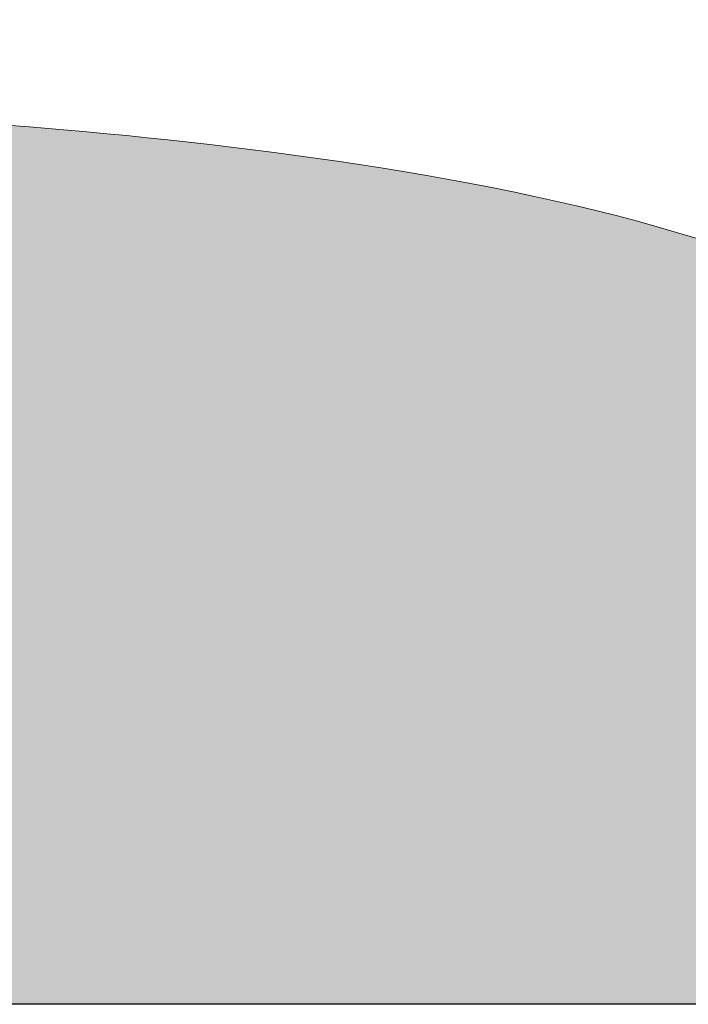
# Model space of a CAD drawing. Header units: inches. Extents: x 0 to 5108, y 0 to 2887.
# Tile 14 of 17: x 473 to 506, y 113 to 162. Entities that reach past the tile are written whole.
import ezdxf

# ---------------------------------------------------------------- set-up
doc = ezdxf.new("R2010")
doc.units = ezdxf.units.IN
doc.header["$MEASUREMENT"] = 0
doc.layers.add('Layer 3', color=7, linetype='Continuous')

msp = doc.modelspace()

# ---------------------------------------------------------------- hatches: boundary and pattern name
at = {"ltscale": 5}
h = msp.add_hatch(color=18, dxfattribs=at)
edge = h.paths.add_edge_path(flags=16)
edge.add_arc((517.299, 139), 2.1, 0, 360)
edge = h.paths.add_edge_path(flags=16)
edge.add_arc((517.299, 131), 2.1, 0, 360)
edge = h.paths.add_edge_path()
edge.add_spline(control_points=[(511.703, 148.943), (522.154, 144.659), (526.669, 140.985), (528.6, 138.778)], knot_values=[4, 4, 4, 4, 4.611957, 4.611957, 4.611957, 4.611957], degree=3, periodic=0)
edge.add_line((528.6, 138.778), (528.6, 113.899))
edge.add_arc((527.6, 113.899), 1, 270, 360, ccw=False)
edge.add_line((527.6, 112.899), (390.8, 112.899))
edge.add_arc((390.8, 113.899), 1, 180, 270, ccw=False)
edge.add_line((389.8, 113.899), (389.8, 180.153))
edge.add_spline(control_points=[(389.8, 180.153), (390.278, 177.498), (391.308, 173.677), (393.49, 170.773)], knot_values=[0.411925, 0.411925, 0.411925, 0.411925, 1, 1, 1, 1], degree=3, periodic=0)
edge.add_spline(control_points=[(393.49, 170.773), (397.2, 165.835), (402.816, 162.363), (413.798, 160.584)], knot_values=[1, 1, 1, 1, 2, 2, 2, 2], degree=3, periodic=0)
edge.add_spline(control_points=[(413.798, 160.584), (424.781, 158.805), (459.702, 157.159), (459.702, 157.159)], knot_values=[2, 2, 2, 2, 3, 3, 3, 3], degree=3, periodic=0)
edge.add_spline(control_points=[(459.702, 157.159), (459.702, 157.159), (494.624, 156.457), (511.703, 148.943)], knot_values=[3, 3, 3, 3, 4, 4, 4, 4], degree=3, periodic=0)
at = {"lineweight": 0}
h = msp.add_hatch(color=7, dxfattribs=at)
edge = h.paths.add_edge_path()
edge.add_spline(control_points=[(495.518, 121.295), (495.578, 121.348), (495.62, 121.432), (495.647, 121.545)], knot_values=[17, 17, 17, 17, 18, 18, 18, 18], degree=3, periodic=0)
edge.add_spline(control_points=[(495.647, 121.545), (495.647, 121.545), (495.949, 121.449), (495.949, 121.449)], knot_values=[0, 0, 0, 0, 1, 1, 1, 1], degree=3, periodic=0)
edge.add_spline(control_points=[(495.949, 121.449), (495.903, 121.28), (495.826, 121.154), (495.718, 121.073)], knot_values=[1, 1, 1, 1, 2, 2, 2, 2], degree=3, periodic=0)
edge.add_spline(control_points=[(495.718, 121.073), (495.609, 120.991), (495.473, 120.949), (495.307, 120.949), (495.101, 120.949), (494.932, 121.02), (494.8, 121.16)], knot_values=[2, 2, 2, 2, 3, 3, 3, 4, 4, 4, 4], degree=3, periodic=0)
edge.add_spline(control_points=[(494.8, 121.16), (494.668, 121.3), (494.601, 121.492), (494.601, 121.736), (494.601, 121.993), (494.668, 122.193), (494.801, 122.336), (494.934, 122.478), (495.109, 122.549), (495.326, 122.549), (495.515, 122.549), (495.669, 122.494), (495.787, 122.382)], knot_values=[4, 4, 4, 4, 5, 5, 5, 6, 6, 6, 7, 7, 7, 8, 8, 8, 8], degree=3, periodic=0)
edge.add_spline(control_points=[(495.787, 122.382), (495.857, 122.316), (495.91, 122.221), (495.945, 122.097)], knot_values=[8, 8, 8, 8, 9, 9, 9, 9], degree=3, periodic=0)
edge.add_spline(control_points=[(495.945, 122.097), (495.945, 122.097), (495.636, 122.023), (495.636, 122.023)], knot_values=[9, 9, 9, 9, 10, 10, 10, 10], degree=3, periodic=0)
edge.add_spline(control_points=[(495.636, 122.023), (495.618, 122.103), (495.58, 122.166), (495.521, 122.213)], knot_values=[10, 10, 10, 10, 11, 11, 11, 11], degree=3, periodic=0)
edge.add_spline(control_points=[(495.521, 122.213), (495.463, 122.259), (495.393, 122.283), (495.31, 122.283), (495.195, 122.283), (495.102, 122.241), (495.031, 122.159)], knot_values=[11, 11, 11, 11, 12, 12, 12, 13, 13, 13, 13], degree=3, periodic=0)
edge.add_spline(control_points=[(495.031, 122.159), (494.959, 122.077), (494.924, 121.943), (494.924, 121.759), (494.924, 121.563), (494.959, 121.424), (495.029, 121.341)], knot_values=[13, 13, 13, 13, 14, 14, 14, 15, 15, 15, 15], degree=3, periodic=0)
edge.add_spline(control_points=[(495.029, 121.341), (495.1, 121.258), (495.191, 121.217), (495.303, 121.217), (495.387, 121.217), (495.458, 121.243), (495.518, 121.295)], knot_values=[15, 15, 15, 15, 16, 16, 16, 17, 17, 17, 17], degree=3, periodic=0)
edge = h.paths.add_edge_path(flags=16)
edge.add_spline(control_points=[(493.547, 122.261), (493.547, 122.261), (493.407, 122.261), (493.407, 122.261)], knot_values=[10, 10, 10, 10, 11, 11, 11, 11], degree=3, periodic=0)
edge.add_spline(control_points=[(493.407, 122.261), (493.407, 122.261), (493.407, 121.237), (493.407, 121.237)], knot_values=[0, 0, 0, 0, 1, 1, 1, 1], degree=3, periodic=0)
edge.add_spline(control_points=[(493.407, 121.237), (493.407, 121.237), (493.64, 121.237), (493.64, 121.237)], knot_values=[1, 1, 1, 1, 2, 2, 2, 2], degree=3, periodic=0)
edge.add_spline(control_points=[(493.64, 121.237), (493.728, 121.237), (493.79, 121.242), (493.829, 121.251)], knot_values=[2, 2, 2, 2, 3, 3, 3, 3], degree=3, periodic=0)
edge.add_spline(control_points=[(493.829, 121.251), (493.88, 121.264), (493.922, 121.286), (493.955, 121.316)], knot_values=[3, 3, 3, 3, 4, 4, 4, 4], degree=3, periodic=0)
edge.add_spline(control_points=[(493.955, 121.316), (493.989, 121.346), (494.016, 121.396), (494.037, 121.465)], knot_values=[4, 4, 4, 4, 5, 5, 5, 5], degree=3, periodic=0)
edge.add_spline(control_points=[(494.037, 121.465), (494.058, 121.534), (494.069, 121.629), (494.069, 121.749), (494.069, 121.868), (494.058, 121.96), (494.037, 122.024), (494.016, 122.088), (493.986, 122.138), (493.948, 122.174)], knot_values=[5, 5, 5, 5, 6, 6, 6, 7, 7, 7, 8, 8, 8, 8], degree=3, periodic=0)
edge.add_spline(control_points=[(493.948, 122.174), (493.91, 122.21), (493.862, 122.234), (493.803, 122.247)], knot_values=[8, 8, 8, 8, 9, 9, 9, 9], degree=3, periodic=0)
edge.add_spline(control_points=[(493.803, 122.247), (493.76, 122.256), (493.675, 122.261), (493.547, 122.261)], knot_values=[9, 9, 9, 9, 10, 10, 10, 10], degree=3, periodic=0)
edge = h.paths.add_edge_path()
edge.add_spline(control_points=[(493.094, 120.976), (493.094, 120.976), (493.094, 122.523), (493.094, 122.523)], knot_values=[10, 10, 10, 10, 11, 11, 11, 11], degree=3, periodic=0)
edge.add_spline(control_points=[(493.094, 122.523), (493.094, 122.523), (493.666, 122.523), (493.666, 122.523)], knot_values=[0, 0, 0, 0, 1, 1, 1, 1], degree=3, periodic=0)
edge.add_spline(control_points=[(493.666, 122.523), (493.795, 122.523), (493.892, 122.514), (493.96, 122.494)], knot_values=[1, 1, 1, 1, 2, 2, 2, 2], degree=3, periodic=0)
edge.add_spline(control_points=[(493.96, 122.494), (494.051, 122.467), (494.129, 122.419), (494.193, 122.351)], knot_values=[2, 2, 2, 2, 3, 3, 3, 3], degree=3, periodic=0)
edge.add_spline(control_points=[(494.193, 122.351), (494.258, 122.283), (494.307, 122.199), (494.341, 122.1)], knot_values=[3, 3, 3, 3, 4, 4, 4, 4], degree=3, periodic=0)
edge.add_spline(control_points=[(494.341, 122.1), (494.375, 122.002), (494.392, 121.88), (494.392, 121.735), (494.392, 121.607), (494.376, 121.498), (494.344, 121.406)], knot_values=[4, 4, 4, 4, 5, 5, 5, 6, 6, 6, 6], degree=3, periodic=0)
edge.add_spline(control_points=[(494.344, 121.406), (494.305, 121.293), (494.25, 121.202), (494.178, 121.132)], knot_values=[6, 6, 6, 6, 7, 7, 7, 7], degree=3, periodic=0)
edge.add_spline(control_points=[(494.178, 121.132), (494.125, 121.079), (494.051, 121.038), (493.959, 121.009)], knot_values=[7, 7, 7, 7, 8, 8, 8, 8], degree=3, periodic=0)
edge.add_spline(control_points=[(493.959, 121.009), (493.89, 120.987), (493.798, 120.976), (493.682, 120.976)], knot_values=[8, 8, 8, 8, 9, 9, 9, 9], degree=3, periodic=0)
edge.add_spline(control_points=[(493.682, 120.976), (493.682, 120.976), (493.094, 120.976), (493.094, 120.976)], knot_values=[9, 9, 9, 9, 10, 10, 10, 10], degree=3, periodic=0)
edge = h.paths.add_edge_path()
edge.add_spline(control_points=[(492.084, 122.097), (492.084, 122.097), (492.287, 122.097), (492.287, 122.097)], knot_values=[20, 20, 20, 20, 21, 21, 21, 21], degree=3, periodic=0)
edge.add_spline(control_points=[(492.287, 122.097), (492.287, 122.097), (492.287, 121.86), (492.287, 121.86)], knot_values=[0, 0, 0, 0, 1, 1, 1, 1], degree=3, periodic=0)
edge.add_spline(control_points=[(492.287, 121.86), (492.287, 121.86), (492.084, 121.86), (492.084, 121.86)], knot_values=[1, 1, 1, 1, 2, 2, 2, 2], degree=3, periodic=0)
edge.add_spline(control_points=[(492.084, 121.86), (492.084, 121.86), (492.084, 121.408), (492.084, 121.408)], knot_values=[2, 2, 2, 2, 3, 3, 3, 3], degree=3, periodic=0)
edge.add_spline(control_points=[(492.084, 121.408), (492.084, 121.317), (492.086, 121.264), (492.091, 121.248)], knot_values=[3, 3, 3, 3, 4, 4, 4, 4], degree=3, periodic=0)
edge.add_spline(control_points=[(492.091, 121.248), (492.094, 121.233), (492.103, 121.221), (492.117, 121.211)], knot_values=[4, 4, 4, 4, 5, 5, 5, 5], degree=3, periodic=0)
edge.add_spline(control_points=[(492.117, 121.211), (492.131, 121.202), (492.147, 121.196), (492.167, 121.196), (492.194, 121.196), (492.234, 121.206), (492.286, 121.225)], knot_values=[5, 5, 5, 5, 6, 6, 6, 7, 7, 7, 7], degree=3, periodic=0)
edge.add_spline(control_points=[(492.286, 121.225), (492.286, 121.225), (492.311, 120.995), (492.311, 120.995)], knot_values=[7, 7, 7, 7, 8, 8, 8, 8], degree=3, periodic=0)
edge.add_spline(control_points=[(492.311, 120.995), (492.242, 120.965), (492.164, 120.951), (492.077, 120.951), (492.024, 120.951), (491.976, 120.96), (491.933, 120.978)], knot_values=[8, 8, 8, 8, 9, 9, 9, 10, 10, 10, 10], degree=3, periodic=0)
edge.add_spline(control_points=[(491.933, 120.978), (491.889, 120.996), (491.858, 121.018), (491.838, 121.047)], knot_values=[10, 10, 10, 10, 11, 11, 11, 11], degree=3, periodic=0)
edge.add_spline(control_points=[(491.838, 121.047), (491.818, 121.076), (491.804, 121.114), (491.796, 121.162)], knot_values=[11, 11, 11, 11, 12, 12, 12, 12], degree=3, periodic=0)
edge.add_spline(control_points=[(491.796, 121.162), (491.79, 121.197), (491.787, 121.267), (491.787, 121.372)], knot_values=[12, 12, 12, 12, 13, 13, 13, 13], degree=3, periodic=0)
edge.add_spline(control_points=[(491.787, 121.372), (491.787, 121.372), (491.787, 121.86), (491.787, 121.86)], knot_values=[13, 13, 13, 13, 14, 14, 14, 14], degree=3, periodic=0)
edge.add_spline(control_points=[(491.787, 121.86), (491.787, 121.86), (491.651, 121.86), (491.651, 121.86)], knot_values=[14, 14, 14, 14, 15, 15, 15, 15], degree=3, periodic=0)
edge.add_spline(control_points=[(491.651, 121.86), (491.651, 121.86), (491.651, 122.097), (491.651, 122.097)], knot_values=[15, 15, 15, 15, 16, 16, 16, 16], degree=3, periodic=0)
edge.add_spline(control_points=[(491.651, 122.097), (491.651, 122.097), (491.787, 122.097), (491.787, 122.097)], knot_values=[16, 16, 16, 16, 17, 17, 17, 17], degree=3, periodic=0)
edge.add_spline(control_points=[(491.787, 122.097), (491.787, 122.097), (491.787, 122.319), (491.787, 122.319)], knot_values=[17, 17, 17, 17, 18, 18, 18, 18], degree=3, periodic=0)
edge.add_spline(control_points=[(491.787, 122.319), (491.787, 122.319), (492.084, 122.492), (492.084, 122.492)], knot_values=[18, 18, 18, 18, 19, 19, 19, 19], degree=3, periodic=0)
edge.add_spline(control_points=[(492.084, 122.492), (492.084, 122.492), (492.084, 122.097), (492.084, 122.097)], knot_values=[19, 19, 19, 19, 20, 20, 20, 20], degree=3, periodic=0)
edge = h.paths.add_edge_path()
edge.add_spline(control_points=[(491.466, 120.976), (491.466, 120.976), (491.191, 120.976), (491.191, 120.976)], knot_values=[18, 18, 18, 18, 19, 19, 19, 19], degree=3, periodic=0)
edge.add_spline(control_points=[(491.191, 120.976), (491.191, 120.976), (491.191, 121.144), (491.191, 121.144)], knot_values=[0, 0, 0, 0, 1, 1, 1, 1], degree=3, periodic=0)
edge.add_spline(control_points=[(491.191, 121.144), (491.15, 121.084), (491.096, 121.037), (491.03, 121.002)], knot_values=[1, 1, 1, 1, 2, 2, 2, 2], degree=3, periodic=0)
edge.add_spline(control_points=[(491.03, 121.002), (490.963, 120.968), (490.893, 120.951), (490.819, 120.951), (490.744, 120.951), (490.676, 120.967), (490.616, 121)], knot_values=[2, 2, 2, 2, 3, 3, 3, 4, 4, 4, 4], degree=3, periodic=0)
edge.add_spline(control_points=[(490.616, 121), (490.557, 121.033), (490.513, 121.08), (490.487, 121.14)], knot_values=[4, 4, 4, 4, 5, 5, 5, 5], degree=3, periodic=0)
edge.add_spline(control_points=[(490.487, 121.14), (490.46, 121.2), (490.447, 121.282), (490.447, 121.388)], knot_values=[5, 5, 5, 5, 6, 6, 6, 6], degree=3, periodic=0)
edge.add_spline(control_points=[(490.447, 121.388), (490.447, 121.388), (490.447, 122.097), (490.447, 122.097)], knot_values=[6, 6, 6, 6, 7, 7, 7, 7], degree=3, periodic=0)
edge.add_spline(control_points=[(490.447, 122.097), (490.447, 122.097), (490.743, 122.097), (490.743, 122.097)], knot_values=[7, 7, 7, 7, 8, 8, 8, 8], degree=3, periodic=0)
edge.add_spline(control_points=[(490.743, 122.097), (490.743, 122.097), (490.743, 121.582), (490.743, 121.582)], knot_values=[8, 8, 8, 8, 9, 9, 9, 9], degree=3, periodic=0)
edge.add_spline(control_points=[(490.743, 121.582), (490.743, 121.424), (490.748, 121.328), (490.759, 121.292)], knot_values=[9, 9, 9, 9, 10, 10, 10, 10], degree=3, periodic=0)
edge.add_spline(control_points=[(490.759, 121.292), (490.77, 121.257), (490.79, 121.228), (490.819, 121.208)], knot_values=[10, 10, 10, 10, 11, 11, 11, 11], degree=3, periodic=0)
edge.add_spline(control_points=[(490.819, 121.208), (490.848, 121.186), (490.885, 121.176), (490.929, 121.176), (490.979, 121.176), (491.025, 121.191), (491.065, 121.218)], knot_values=[11, 11, 11, 11, 12, 12, 12, 13, 13, 13, 13], degree=3, periodic=0)
edge.add_spline(control_points=[(491.065, 121.218), (491.105, 121.246), (491.133, 121.28), (491.147, 121.321), (491.162, 121.363), (491.169, 121.463), (491.169, 121.624)], knot_values=[13, 13, 13, 13, 14, 14, 14, 15, 15, 15, 15], degree=3, periodic=0)
edge.add_spline(control_points=[(491.169, 121.624), (491.169, 121.624), (491.169, 122.097), (491.169, 122.097)], knot_values=[15, 15, 15, 15, 16, 16, 16, 16], degree=3, periodic=0)
edge.add_spline(control_points=[(491.169, 122.097), (491.169, 122.097), (491.466, 122.097), (491.466, 122.097)], knot_values=[16, 16, 16, 16, 17, 17, 17, 17], degree=3, periodic=0)
edge.add_spline(control_points=[(491.466, 122.097), (491.466, 122.097), (491.466, 120.976), (491.466, 120.976)], knot_values=[17, 17, 17, 17, 18, 18, 18, 18], degree=3, periodic=0)
edge = h.paths.add_edge_path(flags=16)
edge.add_spline(control_points=[(489.49, 121.804), (489.441, 121.748), (489.417, 121.665), (489.417, 121.555)], knot_values=[7, 7, 7, 7, 8, 8, 8, 8], degree=3, periodic=0)
edge.add_spline(control_points=[(489.417, 121.555), (489.417, 121.43), (489.443, 121.336), (489.492, 121.276)], knot_values=[0, 0, 0, 0, 1, 1, 1, 1], degree=3, periodic=0)
edge.add_spline(control_points=[(489.492, 121.276), (489.543, 121.216), (489.603, 121.186), (489.675, 121.186), (489.744, 121.186), (489.801, 121.213), (489.847, 121.268)], knot_values=[1, 1, 1, 1, 2, 2, 2, 3, 3, 3, 3], degree=3, periodic=0)
edge.add_spline(control_points=[(489.847, 121.268), (489.893, 121.324), (489.915, 121.415), (489.915, 121.541), (489.915, 121.658), (489.892, 121.745), (489.845, 121.802)], knot_values=[3, 3, 3, 3, 4, 4, 4, 5, 5, 5, 5], degree=3, periodic=0)
edge.add_spline(control_points=[(489.845, 121.802), (489.798, 121.859), (489.74, 121.888), (489.67, 121.888), (489.597, 121.888), (489.537, 121.86), (489.49, 121.804)], knot_values=[5, 5, 5, 5, 6, 6, 6, 7, 7, 7, 7], degree=3, periodic=0)
edge = h.paths.add_edge_path()
edge.add_spline(control_points=[(489.124, 120.55), (489.124, 120.55), (489.124, 122.097), (489.124, 122.097)], knot_values=[12, 12, 12, 12, 13, 13, 13, 13], degree=3, periodic=0)
edge.add_spline(control_points=[(489.124, 122.097), (489.124, 122.097), (489.401, 122.097), (489.401, 122.097)], knot_values=[0, 0, 0, 0, 1, 1, 1, 1], degree=3, periodic=0)
edge.add_spline(control_points=[(489.401, 122.097), (489.401, 122.097), (489.401, 121.932), (489.401, 121.932)], knot_values=[1, 1, 1, 1, 2, 2, 2, 2], degree=3, periodic=0)
edge.add_spline(control_points=[(489.401, 121.932), (489.436, 121.988), (489.485, 122.034), (489.546, 122.069), (489.607, 122.104), (489.676, 122.122), (489.75, 122.122), (489.88, 122.122), (489.99, 122.071), (490.081, 121.969)], knot_values=[2, 2, 2, 2, 3, 3, 3, 4, 4, 4, 5, 5, 5, 5], degree=3, periodic=0)
edge.add_spline(control_points=[(490.081, 121.969), (490.172, 121.867), (490.217, 121.725), (490.217, 121.543), (490.217, 121.355), (490.172, 121.21), (490.08, 121.107)], knot_values=[5, 5, 5, 5, 6, 6, 6, 7, 7, 7, 7], degree=3, periodic=0)
edge.add_spline(control_points=[(490.08, 121.107), (489.989, 121.002), (489.878, 120.951), (489.748, 120.951), (489.686, 120.951), (489.63, 120.963), (489.58, 120.987), (489.53, 121.012), (489.476, 121.054), (489.421, 121.114)], knot_values=[7, 7, 7, 7, 8, 8, 8, 9, 9, 9, 10, 10, 10, 10], degree=3, periodic=0)
edge.add_spline(control_points=[(489.421, 121.114), (489.421, 121.114), (489.421, 120.55), (489.421, 120.55)], knot_values=[10, 10, 10, 10, 11, 11, 11, 11], degree=3, periodic=0)
edge.add_spline(control_points=[(489.421, 120.55), (489.421, 120.55), (489.124, 120.55), (489.124, 120.55)], knot_values=[11, 11, 11, 11, 12, 12, 12, 12], degree=3, periodic=0)
edge = h.paths.add_edge_path()
edge.add_spline(control_points=[(488.724, 122.097), (488.724, 122.097), (488.927, 122.097), (488.927, 122.097)], knot_values=[20, 20, 20, 20, 21, 21, 21, 21], degree=3, periodic=0)
edge.add_spline(control_points=[(488.927, 122.097), (488.927, 122.097), (488.927, 121.86), (488.927, 121.86)], knot_values=[0, 0, 0, 0, 1, 1, 1, 1], degree=3, periodic=0)
edge.add_spline(control_points=[(488.927, 121.86), (488.927, 121.86), (488.724, 121.86), (488.724, 121.86)], knot_values=[1, 1, 1, 1, 2, 2, 2, 2], degree=3, periodic=0)
edge.add_spline(control_points=[(488.724, 121.86), (488.724, 121.86), (488.724, 121.408), (488.724, 121.408)], knot_values=[2, 2, 2, 2, 3, 3, 3, 3], degree=3, periodic=0)
edge.add_spline(control_points=[(488.724, 121.408), (488.724, 121.317), (488.726, 121.264), (488.73, 121.248)], knot_values=[3, 3, 3, 3, 4, 4, 4, 4], degree=3, periodic=0)
edge.add_spline(control_points=[(488.73, 121.248), (488.734, 121.233), (488.743, 121.221), (488.756, 121.211)], knot_values=[4, 4, 4, 4, 5, 5, 5, 5], degree=3, periodic=0)
edge.add_spline(control_points=[(488.756, 121.211), (488.77, 121.202), (488.787, 121.196), (488.807, 121.196), (488.834, 121.196), (488.874, 121.206), (488.926, 121.225)], knot_values=[5, 5, 5, 5, 6, 6, 6, 7, 7, 7, 7], degree=3, periodic=0)
edge.add_spline(control_points=[(488.926, 121.225), (488.926, 121.225), (488.951, 120.995), (488.951, 120.995)], knot_values=[7, 7, 7, 7, 8, 8, 8, 8], degree=3, periodic=0)
edge.add_spline(control_points=[(488.951, 120.995), (488.882, 120.965), (488.804, 120.951), (488.716, 120.951), (488.663, 120.951), (488.615, 120.96), (488.572, 120.978)], knot_values=[8, 8, 8, 8, 9, 9, 9, 10, 10, 10, 10], degree=3, periodic=0)
edge.add_spline(control_points=[(488.572, 120.978), (488.529, 120.996), (488.497, 121.018), (488.477, 121.047)], knot_values=[10, 10, 10, 10, 11, 11, 11, 11], degree=3, periodic=0)
edge.add_spline(control_points=[(488.477, 121.047), (488.457, 121.076), (488.444, 121.114), (488.436, 121.162)], knot_values=[11, 11, 11, 11, 12, 12, 12, 12], degree=3, periodic=0)
edge.add_spline(control_points=[(488.436, 121.162), (488.43, 121.197), (488.426, 121.267), (488.426, 121.372)], knot_values=[12, 12, 12, 12, 13, 13, 13, 13], degree=3, periodic=0)
edge.add_spline(control_points=[(488.426, 121.372), (488.426, 121.372), (488.426, 121.86), (488.426, 121.86)], knot_values=[13, 13, 13, 13, 14, 14, 14, 14], degree=3, periodic=0)
edge.add_spline(control_points=[(488.426, 121.86), (488.426, 121.86), (488.291, 121.86), (488.291, 121.86)], knot_values=[14, 14, 14, 14, 15, 15, 15, 15], degree=3, periodic=0)
edge.add_spline(control_points=[(488.291, 121.86), (488.291, 121.86), (488.291, 122.097), (488.291, 122.097)], knot_values=[15, 15, 15, 15, 16, 16, 16, 16], degree=3, periodic=0)
edge.add_spline(control_points=[(488.291, 122.097), (488.291, 122.097), (488.426, 122.097), (488.426, 122.097)], knot_values=[16, 16, 16, 16, 17, 17, 17, 17], degree=3, periodic=0)
edge.add_spline(control_points=[(488.426, 122.097), (488.426, 122.097), (488.426, 122.319), (488.426, 122.319)], knot_values=[17, 17, 17, 17, 18, 18, 18, 18], degree=3, periodic=0)
edge.add_spline(control_points=[(488.426, 122.319), (488.426, 122.319), (488.724, 122.492), (488.724, 122.492)], knot_values=[18, 18, 18, 18, 19, 19, 19, 19], degree=3, periodic=0)
edge.add_spline(control_points=[(488.724, 122.492), (488.724, 122.492), (488.724, 122.097), (488.724, 122.097)], knot_values=[19, 19, 19, 19, 20, 20, 20, 20], degree=3, periodic=0)
edge = h.paths.add_edge_path()
edge.add_spline(control_points=[(488.105, 120.976), (488.105, 120.976), (487.83, 120.976), (487.83, 120.976)], knot_values=[18, 18, 18, 18, 19, 19, 19, 19], degree=3, periodic=0)
edge.add_spline(control_points=[(487.83, 120.976), (487.83, 120.976), (487.83, 121.144), (487.83, 121.144)], knot_values=[0, 0, 0, 0, 1, 1, 1, 1], degree=3, periodic=0)
edge.add_spline(control_points=[(487.83, 121.144), (487.789, 121.084), (487.736, 121.037), (487.669, 121.002)], knot_values=[1, 1, 1, 1, 2, 2, 2, 2], degree=3, periodic=0)
edge.add_spline(control_points=[(487.669, 121.002), (487.603, 120.968), (487.533, 120.951), (487.458, 120.951), (487.383, 120.951), (487.316, 120.967), (487.256, 121)], knot_values=[2, 2, 2, 2, 3, 3, 3, 4, 4, 4, 4], degree=3, periodic=0)
edge.add_spline(control_points=[(487.256, 121), (487.196, 121.033), (487.153, 121.08), (487.126, 121.14), (487.099, 121.2), (487.086, 121.282), (487.086, 121.388)], knot_values=[4, 4, 4, 4, 5, 5, 5, 6, 6, 6, 6], degree=3, periodic=0)
edge.add_spline(control_points=[(487.086, 121.388), (487.086, 121.388), (487.086, 122.097), (487.086, 122.097)], knot_values=[6, 6, 6, 6, 7, 7, 7, 7], degree=3, periodic=0)
edge.add_spline(control_points=[(487.086, 122.097), (487.086, 122.097), (487.383, 122.097), (487.383, 122.097)], knot_values=[7, 7, 7, 7, 8, 8, 8, 8], degree=3, periodic=0)
edge.add_spline(control_points=[(487.383, 122.097), (487.383, 122.097), (487.383, 121.582), (487.383, 121.582)], knot_values=[8, 8, 8, 8, 9, 9, 9, 9], degree=3, periodic=0)
edge.add_spline(control_points=[(487.383, 121.582), (487.383, 121.424), (487.388, 121.328), (487.399, 121.292)], knot_values=[9, 9, 9, 9, 10, 10, 10, 10], degree=3, periodic=0)
edge.add_spline(control_points=[(487.399, 121.292), (487.41, 121.257), (487.43, 121.228), (487.458, 121.208)], knot_values=[10, 10, 10, 10, 11, 11, 11, 11], degree=3, periodic=0)
edge.add_spline(control_points=[(487.458, 121.208), (487.487, 121.186), (487.524, 121.176), (487.569, 121.176), (487.619, 121.176), (487.664, 121.191), (487.704, 121.218)], knot_values=[11, 11, 11, 11, 12, 12, 12, 13, 13, 13, 13], degree=3, periodic=0)
edge.add_spline(control_points=[(487.704, 121.218), (487.745, 121.246), (487.772, 121.28), (487.787, 121.321)], knot_values=[13, 13, 13, 13, 14, 14, 14, 14], degree=3, periodic=0)
edge.add_spline(control_points=[(487.787, 121.321), (487.801, 121.363), (487.809, 121.463), (487.809, 121.624)], knot_values=[14, 14, 14, 14, 15, 15, 15, 15], degree=3, periodic=0)
edge.add_spline(control_points=[(487.809, 121.624), (487.809, 121.624), (487.809, 122.097), (487.809, 122.097)], knot_values=[15, 15, 15, 15, 16, 16, 16, 16], degree=3, periodic=0)
edge.add_spline(control_points=[(487.809, 122.097), (487.809, 122.097), (488.105, 122.097), (488.105, 122.097)], knot_values=[16, 16, 16, 16, 17, 17, 17, 17], degree=3, periodic=0)
edge.add_spline(control_points=[(488.105, 122.097), (488.105, 122.097), (488.105, 120.976), (488.105, 120.976)], knot_values=[17, 17, 17, 17, 18, 18, 18, 18], degree=3, periodic=0)
edge = h.paths.add_edge_path(flags=16)
edge.add_spline(control_points=[(485.79, 122.15), (485.711, 122.062), (485.672, 121.929), (485.672, 121.751)], knot_values=[7, 7, 7, 7, 8, 8, 8, 8], degree=3, periodic=0)
edge.add_spline(control_points=[(485.672, 121.751), (485.672, 121.575), (485.712, 121.443), (485.793, 121.352)], knot_values=[0, 0, 0, 0, 1, 1, 1, 1], degree=3, periodic=0)
edge.add_spline(control_points=[(485.793, 121.352), (485.874, 121.262), (485.977, 121.217), (486.102, 121.217), (486.226, 121.217), (486.328, 121.262), (486.408, 121.351), (486.488, 121.441), (486.527, 121.575), (486.527, 121.755), (486.527, 121.932), (486.489, 122.064), (486.411, 122.152)], knot_values=[1, 1, 1, 1, 2, 2, 2, 3, 3, 3, 4, 4, 4, 5, 5, 5, 5], degree=3, periodic=0)
edge.add_spline(control_points=[(486.411, 122.152), (486.333, 122.239), (486.23, 122.283), (486.102, 122.283), (485.973, 122.283), (485.869, 122.239), (485.79, 122.15)], knot_values=[5, 5, 5, 5, 6, 6, 6, 7, 7, 7, 7], degree=3, periodic=0)
edge = h.paths.add_edge_path()
edge.add_spline(control_points=[(485.554, 121.16), (485.418, 121.3), (485.35, 121.494), (485.35, 121.74)], knot_values=[9, 9, 9, 9, 10, 10, 10, 10], degree=3, periodic=0)
edge.add_spline(control_points=[(485.35, 121.74), (485.35, 121.898), (485.373, 122.03), (485.421, 122.137)], knot_values=[0, 0, 0, 0, 1, 1, 1, 1], degree=3, periodic=0)
edge.add_spline(control_points=[(485.421, 122.137), (485.456, 122.216), (485.504, 122.286), (485.565, 122.349)], knot_values=[1, 1, 1, 1, 2, 2, 2, 2], degree=3, periodic=0)
edge.add_spline(control_points=[(485.565, 122.349), (485.626, 122.412), (485.692, 122.458), (485.765, 122.488)], knot_values=[2, 2, 2, 2, 3, 3, 3, 3], degree=3, periodic=0)
edge.add_spline(control_points=[(485.765, 122.488), (485.861, 122.529), (485.972, 122.549), (486.098, 122.549), (486.326, 122.549), (486.509, 122.479), (486.645, 122.337)], knot_values=[3, 3, 3, 3, 4, 4, 4, 5, 5, 5, 5], degree=3, periodic=0)
edge.add_spline(control_points=[(486.645, 122.337), (486.782, 122.196), (486.851, 121.999), (486.851, 121.747), (486.851, 121.498), (486.783, 121.302), (486.647, 121.161)], knot_values=[5, 5, 5, 5, 6, 6, 6, 7, 7, 7, 7], degree=3, periodic=0)
edge.add_spline(control_points=[(486.647, 121.161), (486.511, 121.02), (486.33, 120.949), (486.102, 120.949), (485.872, 120.949), (485.69, 121.02), (485.554, 121.16)], knot_values=[7, 7, 7, 7, 8, 8, 8, 9, 9, 9, 9], degree=3, periodic=0)
h = msp.add_hatch(color=7, dxfattribs=at)
h.paths.add_polyline_path([(488.059, 117.175), (487.743, 117.175), (487.218, 118.644), (487.539, 118.644), (487.911, 117.556), (488.271, 118.644), (488.585, 118.644)])
h.paths.add_polyline_path([(486.379, 117.718), (486.717, 117.718), (486.717, 118.22)], flags=17)
h.paths.add_polyline_path([(486.989, 117.175), (486.717, 117.175), (486.717, 117.47), (486.116, 117.47), (486.116, 117.717), (486.752, 118.65), (486.989, 118.65), (486.989, 117.718), (487.171, 117.718), (487.171, 117.47), (486.989, 117.47)])
edge = h.paths.add_edge_path()
edge.add_spline(control_points=[(485.415, 117.436), (485.415, 117.436), (485.974, 117.436), (485.974, 117.436)], knot_values=[20, 20, 20, 20, 21, 21, 21, 21], degree=3, periodic=0)
edge.add_spline(control_points=[(485.974, 117.436), (485.974, 117.436), (485.974, 117.175), (485.974, 117.175)], knot_values=[0, 0, 0, 0, 1, 1, 1, 1], degree=3, periodic=0)
edge.add_spline(control_points=[(485.974, 117.175), (485.974, 117.175), (484.987, 117.175), (484.987, 117.175)], knot_values=[1, 1, 1, 1, 2, 2, 2, 2], degree=3, periodic=0)
edge.add_spline(control_points=[(484.987, 117.175), (484.997, 117.274), (485.03, 117.368), (485.083, 117.456)], knot_values=[2, 2, 2, 2, 3, 3, 3, 3], degree=3, periodic=0)
edge.add_spline(control_points=[(485.083, 117.456), (485.137, 117.545), (485.242, 117.662), (485.4, 117.808)], knot_values=[3, 3, 3, 3, 4, 4, 4, 4], degree=3, periodic=0)
edge.add_spline(control_points=[(485.4, 117.808), (485.527, 117.926), (485.605, 118.006), (485.633, 118.048)], knot_values=[4, 4, 4, 4, 5, 5, 5, 5], degree=3, periodic=0)
edge.add_spline(control_points=[(485.633, 118.048), (485.672, 118.107), (485.691, 118.164), (485.691, 118.221), (485.691, 118.284), (485.675, 118.332), (485.641, 118.366)], knot_values=[5, 5, 5, 5, 6, 6, 6, 7, 7, 7, 7], degree=3, periodic=0)
edge.add_spline(control_points=[(485.641, 118.366), (485.607, 118.4), (485.56, 118.416), (485.501, 118.416), (485.443, 118.416), (485.396, 118.398), (485.361, 118.363)], knot_values=[7, 7, 7, 7, 8, 8, 8, 9, 9, 9, 9], degree=3, periodic=0)
edge.add_spline(control_points=[(485.361, 118.363), (485.326, 118.328), (485.306, 118.269), (485.301, 118.187)], knot_values=[9, 9, 9, 9, 10, 10, 10, 10], degree=3, periodic=0)
edge.add_spline(control_points=[(485.301, 118.187), (485.301, 118.187), (485.02, 118.215), (485.02, 118.215)], knot_values=[10, 10, 10, 10, 11, 11, 11, 11], degree=3, periodic=0)
edge.add_spline(control_points=[(485.02, 118.215), (485.037, 118.37), (485.089, 118.481), (485.177, 118.549), (485.266, 118.616), (485.376, 118.65), (485.508, 118.65), (485.653, 118.65), (485.767, 118.611), (485.85, 118.533)], knot_values=[11, 11, 11, 11, 12, 12, 12, 13, 13, 13, 14, 14, 14, 14], degree=3, periodic=0)
edge.add_spline(control_points=[(485.85, 118.533), (485.932, 118.454), (485.974, 118.357), (485.974, 118.241), (485.974, 118.175), (485.962, 118.112), (485.939, 118.052)], knot_values=[14, 14, 14, 14, 15, 15, 15, 16, 16, 16, 16], degree=3, periodic=0)
edge.add_spline(control_points=[(485.939, 118.052), (485.915, 117.993), (485.877, 117.93), (485.826, 117.864)], knot_values=[16, 16, 16, 16, 17, 17, 17, 17], degree=3, periodic=0)
edge.add_spline(control_points=[(485.826, 117.864), (485.792, 117.821), (485.73, 117.758), (485.641, 117.677), (485.552, 117.596), (485.496, 117.541), (485.473, 117.514)], knot_values=[17, 17, 17, 17, 18, 18, 18, 19, 19, 19, 19], degree=3, periodic=0)
edge.add_spline(control_points=[(485.473, 117.514), (485.449, 117.487), (485.43, 117.462), (485.415, 117.436)], knot_values=[19, 19, 19, 19, 20, 20, 20, 20], degree=3, periodic=0)
h.paths.add_polyline_path([(490.209, 117.631), (490.209, 117.408), (490.944, 117.408), (490.944, 117.631)])
h.paths.add_polyline_path([(491.554, 117.631), (491.554, 117.408), (492.29, 117.408), (492.29, 117.631)])
h.paths.add_polyline_path([(488.862, 117.631), (488.862, 117.408), (489.598, 117.408), (489.598, 117.631)])
h.paths.add_polyline_path([(492.29, 118.212), (488.862, 118.212), (488.862, 117.99), (492.29, 117.99)])
h.paths.add_polyline_path([(495.364, 117.756), (495.765, 117.756), (495.564, 118.301)], flags=16)
h.paths.add_polyline_path([(495.723, 118.644), (496.312, 117.175), (495.989, 117.175), (495.861, 117.509), (495.274, 117.509), (495.152, 117.175), (494.838, 117.175), (495.41, 118.644)])
edge = h.paths.add_edge_path(flags=16)
edge.add_spline(control_points=[(494.35, 118.384), (494.324, 118.405), (494.294, 118.416), (494.259, 118.416)], knot_values=[11, 11, 11, 11, 12, 12, 12, 12], degree=3, periodic=0)
edge.add_spline(control_points=[(494.259, 118.416), (494.226, 118.416), (494.195, 118.405), (494.168, 118.384)], knot_values=[0, 0, 0, 0, 1, 1, 1, 1], degree=3, periodic=0)
edge.add_spline(control_points=[(494.168, 118.384), (494.141, 118.362), (494.121, 118.323), (494.106, 118.267)], knot_values=[1, 1, 1, 1, 2, 2, 2, 2], degree=3, periodic=0)
edge.add_spline(control_points=[(494.106, 118.267), (494.087, 118.194), (494.077, 118.072), (494.077, 117.899), (494.077, 117.727), (494.086, 117.609), (494.104, 117.544)], knot_values=[2, 2, 2, 2, 3, 3, 3, 4, 4, 4, 4], degree=3, periodic=0)
edge.add_spline(control_points=[(494.104, 117.544), (494.121, 117.48), (494.143, 117.436), (494.169, 117.415)], knot_values=[4, 4, 4, 4, 5, 5, 5, 5], degree=3, periodic=0)
edge.add_spline(control_points=[(494.169, 117.415), (494.195, 117.394), (494.226, 117.383), (494.259, 117.383), (494.294, 117.383), (494.324, 117.394), (494.351, 117.416)], knot_values=[5, 5, 5, 5, 6, 6, 6, 7, 7, 7, 7], degree=3, periodic=0)
edge.add_spline(control_points=[(494.351, 117.416), (494.378, 117.437), (494.398, 117.476), (494.413, 117.532)], knot_values=[7, 7, 7, 7, 8, 8, 8, 8], degree=3, periodic=0)
edge.add_spline(control_points=[(494.413, 117.532), (494.432, 117.605), (494.442, 117.727), (494.442, 117.899), (494.442, 118.072), (494.433, 118.19), (494.416, 118.254)], knot_values=[8, 8, 8, 8, 9, 9, 9, 10, 10, 10, 10], degree=3, periodic=0)
edge.add_spline(control_points=[(494.416, 118.254), (494.398, 118.319), (494.376, 118.362), (494.35, 118.384)], knot_values=[10, 10, 10, 10, 11, 11, 11, 11], degree=3, periodic=0)
edge = h.paths.add_edge_path()
edge.add_spline(control_points=[(493.926, 118.5), (494.006, 118.6), (494.117, 118.65), (494.259, 118.65)], knot_values=[7, 7, 7, 7, 8, 8, 8, 8], degree=3, periodic=0)
edge.add_spline(control_points=[(494.259, 118.65), (494.402, 118.65), (494.513, 118.599), (494.593, 118.498)], knot_values=[0, 0, 0, 0, 1, 1, 1, 1], degree=3, periodic=0)
edge.add_spline(control_points=[(494.593, 118.498), (494.689, 118.377), (494.737, 118.178), (494.737, 117.899), (494.737, 117.621), (494.689, 117.421), (494.592, 117.3)], knot_values=[1, 1, 1, 1, 2, 2, 2, 3, 3, 3, 3], degree=3, periodic=0)
edge.add_spline(control_points=[(494.592, 117.3), (494.513, 117.2), (494.402, 117.15), (494.259, 117.15), (494.117, 117.15), (494.002, 117.205), (493.914, 117.315)], knot_values=[3, 3, 3, 3, 4, 4, 4, 5, 5, 5, 5], degree=3, periodic=0)
edge.add_spline(control_points=[(493.914, 117.315), (493.827, 117.425), (493.782, 117.62), (493.782, 117.902), (493.782, 118.179), (493.831, 118.378), (493.926, 118.5)], knot_values=[5, 5, 5, 5, 6, 6, 6, 7, 7, 7, 7], degree=3, periodic=0)
edge = h.paths.add_edge_path()
edge.add_spline(control_points=[(493.034, 117.436), (493.034, 117.436), (493.593, 117.436), (493.593, 117.436)], knot_values=[20, 20, 20, 20, 21, 21, 21, 21], degree=3, periodic=0)
edge.add_spline(control_points=[(493.593, 117.436), (493.593, 117.436), (493.593, 117.175), (493.593, 117.175)], knot_values=[0, 0, 0, 0, 1, 1, 1, 1], degree=3, periodic=0)
edge.add_spline(control_points=[(493.593, 117.175), (493.593, 117.175), (492.606, 117.175), (492.606, 117.175)], knot_values=[1, 1, 1, 1, 2, 2, 2, 2], degree=3, periodic=0)
edge.add_spline(control_points=[(492.606, 117.175), (492.617, 117.274), (492.649, 117.368), (492.702, 117.456)], knot_values=[2, 2, 2, 2, 3, 3, 3, 3], degree=3, periodic=0)
edge.add_spline(control_points=[(492.702, 117.456), (492.756, 117.545), (492.861, 117.662), (493.019, 117.808)], knot_values=[3, 3, 3, 3, 4, 4, 4, 4], degree=3, periodic=0)
edge.add_spline(control_points=[(493.019, 117.808), (493.146, 117.926), (493.224, 118.006), (493.253, 118.048)], knot_values=[4, 4, 4, 4, 5, 5, 5, 5], degree=3, periodic=0)
edge.add_spline(control_points=[(493.253, 118.048), (493.291, 118.107), (493.311, 118.164), (493.311, 118.221), (493.311, 118.284), (493.294, 118.332), (493.26, 118.366)], knot_values=[5, 5, 5, 5, 6, 6, 6, 7, 7, 7, 7], degree=3, periodic=0)
edge.add_spline(control_points=[(493.26, 118.366), (493.226, 118.4), (493.18, 118.416), (493.12, 118.416), (493.062, 118.416), (493.015, 118.398), (492.98, 118.363)], knot_values=[7, 7, 7, 7, 8, 8, 8, 9, 9, 9, 9], degree=3, periodic=0)
edge.add_spline(control_points=[(492.98, 118.363), (492.945, 118.328), (492.925, 118.269), (492.92, 118.187)], knot_values=[9, 9, 9, 9, 10, 10, 10, 10], degree=3, periodic=0)
edge.add_spline(control_points=[(492.92, 118.187), (492.92, 118.187), (492.639, 118.215), (492.639, 118.215)], knot_values=[10, 10, 10, 10, 11, 11, 11, 11], degree=3, periodic=0)
edge.add_spline(control_points=[(492.639, 118.215), (492.656, 118.37), (492.708, 118.481), (492.796, 118.549), (492.885, 118.616), (492.995, 118.65), (493.127, 118.65), (493.272, 118.65), (493.386, 118.611), (493.469, 118.533)], knot_values=[11, 11, 11, 11, 12, 12, 12, 13, 13, 13, 14, 14, 14, 14], degree=3, periodic=0)
edge.add_spline(control_points=[(493.469, 118.533), (493.552, 118.454), (493.593, 118.357), (493.593, 118.241), (493.593, 118.175), (493.581, 118.112), (493.558, 118.052)], knot_values=[14, 14, 14, 14, 15, 15, 15, 16, 16, 16, 16], degree=3, periodic=0)
edge.add_spline(control_points=[(493.558, 118.052), (493.534, 117.993), (493.497, 117.93), (493.445, 117.864)], knot_values=[16, 16, 16, 16, 17, 17, 17, 17], degree=3, periodic=0)
edge.add_spline(control_points=[(493.445, 117.864), (493.411, 117.821), (493.349, 117.758), (493.26, 117.677), (493.171, 117.596), (493.116, 117.541), (493.092, 117.514)], knot_values=[17, 17, 17, 17, 18, 18, 18, 19, 19, 19, 19], degree=3, periodic=0)
edge.add_spline(control_points=[(493.092, 117.514), (493.068, 117.487), (493.049, 117.462), (493.034, 117.436)], knot_values=[19, 19, 19, 19, 20, 20, 20, 20], degree=3, periodic=0)
h = msp.add_hatch(color=7, dxfattribs=at)
h.paths.add_polyline_path([(476.561, 114.252), (476.237, 114.252), (476.237, 114.736), (475.749, 114.736), (475.749, 115.069), (476.237, 115.069), (476.237, 115.552), (476.561, 115.552), (476.561, 115.069), (477.05, 115.069), (477.05, 114.736), (476.561, 114.736)])
h.paths.add_polyline_path([(505.55, 114.732), (504.249, 114.732), (504.249, 115.062), (505.55, 115.062)])
h.paths.add_polyline_path([(496.049, 114.732), (494.75, 114.732), (494.75, 115.062), (496.049, 115.062)])
h.paths.add_polyline_path([(486.061, 114.247), (485.737, 114.247), (485.737, 114.731), (485.25, 114.731), (485.25, 115.065), (485.737, 115.065), (485.737, 115.548), (486.061, 115.548), (486.061, 115.065), (486.55, 115.065), (486.55, 114.731), (486.061, 114.731)])

# ---------------------------------------------------------------- linework, layer by layer
msp.add_line((527.6, 112.899), (390.8, 112.899))
at = {"layer": 'Layer 3', "lineweight": 0}
msp.add_open_spline([(459.702, 157.16), (459.702, 157.16), (494.625, 156.458), (511.703, 148.943)], degree=3, dxfattribs=at)

doc.saveas('drawing.dxf')
